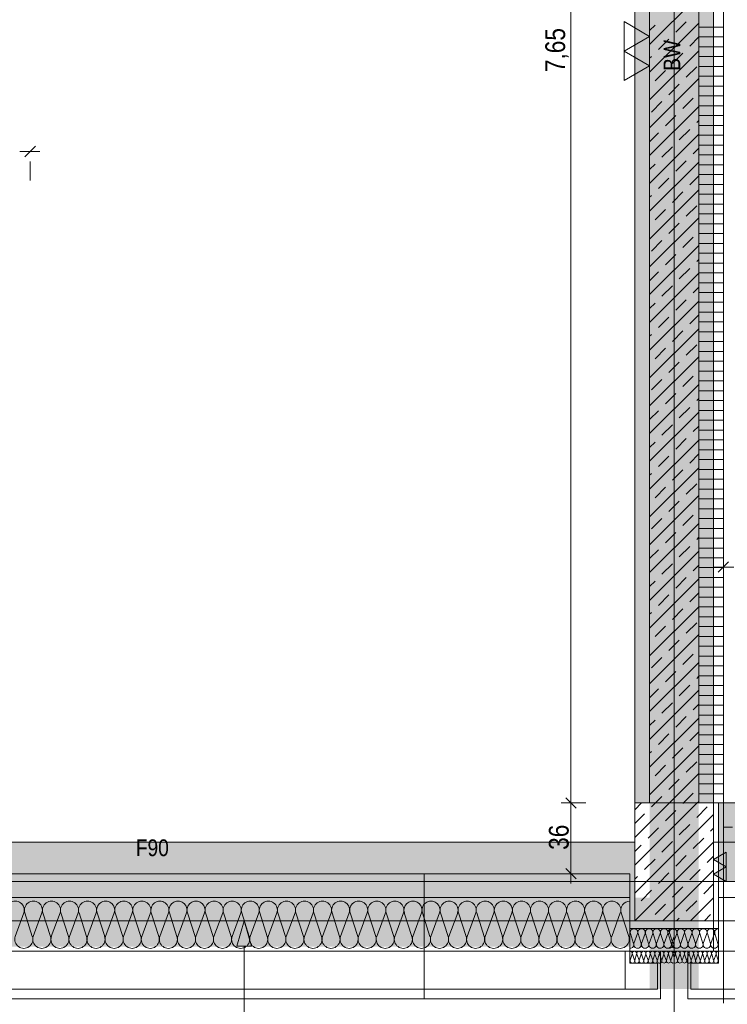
# Model space of a CAD drawing. Extents: x -500 to 300, y 62 to 1162.
# Tile 12 of 90: x -65 to 7, y 207 to 307. Entities that reach past the tile are written whole.
import ezdxf
from ezdxf.lldxf.tags import DXFTag

# ---------------------------------------------------------------- set-up
doc = ezdxf.new("R2010")
doc.units = 0
doc.layers.get('0').update_dxf_attribs({"lineweight": 13})
for name, color, linetype, lineweight, true_color in [('30 -33 Aussenwände- 3 Aussenstützen', 7, 'Continuous', 50, 0x0000dd), ('30 -33 Aussenwände- 7 Fassade_ Elemente', 7, 'Continuous', 9, 0x00aacc), ('30 -34 Innenwände- 1 tragend', 7, 'Continuous', 13, 0xdd0806), ('30 -34 Innenwände- 2 nichttragend', 7, 'Continuous', 18, 0xff7fe6), ('30 -35 Decken- 1 Konstruktion-Träger- Stahlbeton', 7, 'Continuous', 13, 0x33aa00), ('70 -72 Beschriftung- 2 Beschriftung Bauteile', 7, 'Continuous', 9, 0x9999ff), ('70 -76 Bemaßung- 2 Allgemein', 9, 'Continuous', 5, 0x808080), ('iwb_Schraffur_BW', 7, 'Continuous', 13, 0x7400e8), ('iwb_Schraffur_F90_feuerbestaendig', 1, 'Continuous', 13, 0xff0000), ('iwb_Schraffur_Unterzug', 7, 'Continuous', 5, 0xffffcc), ('iwb_Sichtbeton', 2, 'Continuous', 50, 0xffff00), ('iwb_Sichtbeton-Shading', 2, 'Continuous', 50, 0xffff00)]:
    doc.layers.add(name, color=color, linetype=linetype, lineweight=lineweight, true_color=true_color)
doc.layers.add('70 -71 Achsen- 1 Gebäudeachsen', color=7, linetype='STRICHPUNKT2-A06G93K98I', lineweight=18)
doc.layers.add('70 -75 Raumstempel- 3 Wandstempel', color=7, linetype='Continuous', lineweight=50)
doc.styles.get("Standard").update_dxf_attribs({"font": 'ARIALN.TTF'})
tags = doc.linetypes.add('fein_strichliert-A06G93KA8I', pattern=[4, 1, -2, 1]).pattern_tags.tags
tags[8:9] = [DXFTag(74, 4), DXFTag(75, 0), DXFTag(340, '0'), DXFTag(46, 0.0), DXFTag(50, 0.0), DXFTag(44, 0.0), DXFTag(45, 0.0)]
tags[6:7] = [DXFTag(74, 4), DXFTag(75, 0), DXFTag(340, '0'), DXFTag(46, 0.0), DXFTag(50, 0.0), DXFTag(44, 0.0), DXFTag(45, 0.0)]
tags[4:5] = [DXFTag(74, 4), DXFTag(75, 0), DXFTag(340, '0'), DXFTag(46, 0.0), DXFTag(50, 0.0), DXFTag(44, 0.0), DXFTag(45, 0.0)]
tags = doc.linetypes.add('STRICHPUNKT2-A06G93K98I', pattern=[12.7, 6.35, -3.175, 0, -3.175]).pattern_tags.tags
tags[10:11] = [DXFTag(74, 4), DXFTag(75, 0), DXFTag(340, '0'), DXFTag(46, 0.0), DXFTag(50, 0.0), DXFTag(44, 0.0), DXFTag(45, 0.0)]
tags[8:9] = [DXFTag(74, 4), DXFTag(75, 0), DXFTag(340, '0'), DXFTag(46, 0.0), DXFTag(50, 0.0), DXFTag(44, 0.0), DXFTag(45, 0.0)]
tags[6:7] = [DXFTag(74, 4), DXFTag(75, 0), DXFTag(340, '0'), DXFTag(46, 0.0), DXFTag(50, 0.0), DXFTag(44, 0.0), DXFTag(45, 0.0)]
tags[4:5] = [DXFTag(74, 4), DXFTag(75, 0), DXFTag(340, '0'), DXFTag(46, 0.0), DXFTag(50, 0.0), DXFTag(44, 0.0), DXFTag(45, 0.0)]

# ---------------------------------------------------------------- blocks, each defined once
blk = doc.blocks.new('Shading-A06G93H18I', base_point=(43.75, 776.65))
at = {"layer": 'iwb_Sichtbeton-Shading', "color": 51, "true_color": 0xffff7f}
blk.add_solid([(-0.5, 317.12), (-0.5, 227.45), (-1.1, 317.12), (-1.1, 227.45)], dxfattribs=at)
blk = doc.blocks.new('Referenz-A06G93KB8I')
at = {"layer": '30 -33 Aussenwände- 3 Aussenstützen', "color": 0, "lineweight": -2}
for p, q in [((-2.3, 226.76), (-1.61, 227.45)), ((-2.3, 223.94), (1.22, 227.45)), ((-2.3, 221.11), (4.05, 227.45)), ((-0.61, 227.04), (-0.2, 227.45)), ((2.57, 227.39), (2.63, 227.45)), ((0.81, 225.63), (1.87, 226.69)), ((3.99, 225.98), (5.05, 227.04)), ((-2.3, 225.35), (-1.32, 226.33)), ((-2.3, 218.28), (5.7, 226.28)), ((-0.96, 223.86), (0.1, 224.92)), ((2.22, 224.21), (3.28, 225.27)), ((5.4, 224.57), (5.7, 224.87)), ((-2.3, 215.45), (5.7, 223.45)), ((0.45, 222.45), (1.51, 223.51)), ((3.63, 222.8), (4.7, 223.86)), ((-2.3, 222.52), (-1.67, 223.15)), ((-1.32, 220.68), (-0.25, 221.74)), ((1.87, 221.03), (2.93, 222.09)), ((5.05, 221.38), (5.7, 222.04)), ((0.53, 215.45), (5.7, 220.62)), ((1.7, 218.45), (1.7, 220.45)), ((3.28, 219.62), (4.34, 220.68)), ((-2.3, 219.69), (-2.02, 219.97)), ((0.1, 219.26), (1.16, 220.32)), ((0.7, 219.45), (2.7, 219.45)), ((-1.67, 217.5), (-0.61, 218.56)), ((1.51, 217.85), (2.57, 218.91)), ((4.7, 218.2), (5.7, 219.21)), ((2.93, 216.43), (3.99, 217.5)), ((3.36, 215.45), (5.7, 217.79)), ((-0.25, 216.08), (0.81, 217.14)), ((1.95, 215.45), (2.22, 215.73)), ((4.77, 215.45), (5.4, 216.08))]:
    blk.add_line(p, q, dxfattribs=at)
at = {"layer": '30 -33 Aussenwände- 3 Aussenstützen', "color": 0, "linetype": 'Continuous', "lineweight": -2, "ltscale": 0.13}
for p, q in [((-2.3, 227.45), (-2.3, 215.45)), ((5.7, 227.45), (-2.3, 227.45)), ((5.7, 215.45), (5.7, 227.45)), ((-2.3, 215.45), (5.7, 215.45))]:
    blk.add_line(p, q, dxfattribs=at)
at = {"layer": '30 -33 Aussenwände- 7 Fassade_ Elemente', "color": 0, "linetype": 'Continuous', "lineweight": -2, "ltscale": 0.13}
for p, q in [((5.7, 227.45), (5.7, 212.35)), ((7.62, 227.45), (5.7, 227.45)), ((6.2, 227.45), (6.2, 212.35)), ((76.5, 227.45), (6.2, 227.45)), ((6.7, 207.08), (6.7, 227.45)), ((6.7, 224.99), (7.62, 224.99)), ((6.7, 212.35), (6.7, 224.99)), ((1.7, 218.45), (1.7, 220.45)), ((-2.8, 220.25), (-145.8, 220.25)), ((-2.8, 212.35), (-2.8, 220.25)), ((0.7, 219.45), (2.7, 219.45)), ((-145.8, 217.81), (-2.8, 217.81)), ((-2.8, 217.81), (-2.8, 214.66)), ((6.2, 217.81), (76.5, 217.81)), ((6.2, 214.66), (6.2, 217.81)), ((-65.33, 213.85), (-64.45, 216.25)), ((-64.36, 216.25), (-63.59, 213.85)), ((-63.5, 213.85), (-62.61, 216.25)), ((-62.52, 216.25), (-61.75, 213.85)), ((-61.66, 213.85), (-60.77, 216.25)), ((-60.68, 216.25), (-59.91, 213.85)), ((-59.82, 213.85), (-58.93, 216.25)), ((-58.84, 216.25), (-58.07, 213.85)), ((-57.98, 213.85), (-57.09, 216.25)), ((-57, 216.25), (-56.23, 213.85)), ((-56.14, 213.85), (-55.25, 216.25)), ((-55.16, 216.25), (-54.39, 213.85)), ((-54.3, 213.85), (-53.42, 216.25)), ((-53.33, 216.25), (-52.55, 213.85)), ((-52.46, 213.85), (-51.58, 216.25)), ((-51.49, 216.25), (-50.72, 213.85)), ((-50.63, 213.85), (-49.74, 216.25)), ((-49.65, 216.25), (-48.88, 213.85)), ((-48.79, 213.85), (-47.9, 216.25)), ((-47.81, 216.25), (-47.04, 213.85)), ((-46.95, 213.85), (-46.06, 216.25)), ((-45.97, 216.25), (-45.2, 213.85)), ((-45.11, 213.85), (-44.22, 216.25)), ((-44.13, 216.25), (-43.36, 213.85)), ((-43.27, 213.85), (-42.38, 216.25)), ((-42.29, 216.25), (-41.52, 213.85)), ((-41.43, 213.85), (-40.55, 216.25)), ((-40.46, 216.25), (-39.69, 213.85)), ((-39.6, 213.85), (-38.71, 216.25)), ((-38.62, 216.25), (-37.85, 213.85)), ((-37.76, 213.85), (-36.87, 216.25)), ((-36.78, 216.25), (-36.01, 213.85)), ((-35.92, 213.85), (-35.03, 216.25)), ((-34.94, 216.25), (-34.17, 213.85)), ((-34.08, 213.85), (-33.19, 216.25)), ((-33.1, 216.25), (-32.33, 213.85)), ((-32.24, 213.85), (-31.35, 216.25)), ((-31.26, 216.25), (-30.49, 213.85)), ((-30.4, 213.85), (-29.52, 216.25)), ((-29.43, 216.25), (-28.65, 213.85)), ((-28.56, 213.85), (-27.68, 216.25)), ((-27.59, 216.25), (-26.82, 213.85)), ((-26.73, 213.85), (-25.84, 216.25)), ((-25.75, 216.25), (-24.98, 213.85)), ((-24.89, 213.85), (-24, 216.25)), ((-23.91, 216.25), (-23.14, 213.85)), ((-23.05, 213.85), (-22.16, 216.25)), ((-22.07, 216.25), (-21.3, 213.85)), ((-21.21, 213.85), (-20.32, 216.25)), ((-20.23, 216.25), (-19.46, 213.85)), ((-19.37, 213.85), (-18.48, 216.25)), ((-18.39, 216.25), (-17.62, 213.85)), ((-17.53, 213.85), (-16.65, 216.25)), ((-16.56, 216.25), (-15.78, 213.85)), ((-15.69, 213.85), (-14.81, 216.25)), ((-14.72, 216.25), (-13.95, 213.85)), ((-13.86, 213.85), (-12.97, 216.25)), ((-12.88, 216.25), (-12.11, 213.85)), ((-12.02, 213.85), (-11.13, 216.25)), ((-11.04, 216.25), (-10.27, 213.85)), ((-10.18, 213.85), (-9.29, 216.25)), ((-9.2, 216.25), (-8.43, 213.85)), ((-8.34, 213.85), (-7.45, 216.25)), ((-7.36, 216.25), (-6.59, 213.85)), ((-6.5, 213.85), (-5.61, 216.25)), ((-5.52, 216.25), (-4.75, 213.85)), ((-4.66, 213.85), (-3.78, 216.25)), ((-3.69, 216.25), (-2.91, 213.85)), ((-2.8, 214.66), (1.7, 214.66)), ((1.2, 214.66), (6.2, 214.66)), ((-2.43, 213.15), (-2.75, 214.15)), ((-2.02, 214.15), (-2.39, 213.15)), ((-1.66, 213.15), (-1.98, 214.15)), ((-1.26, 214.15), (-1.63, 213.15)), ((-0.9, 213.15), (-1.22, 214.15)), ((-0.49, 214.15), (-0.86, 213.15)), ((-0.13, 213.15), (-0.45, 214.15)), ((0.28, 214.15), (-0.09, 213.15)), ((0.64, 213.15), (0.31, 214.15)), ((1.04, 214.15), (0.67, 213.15)), ((1.4, 213.15), (1.08, 214.15)), ((1.24, 214.15), (1.56, 213.15)), ((1.44, 213.15), (1.7, 213.86)), ((1.59, 213.15), (1.96, 214.15)), ((2, 214.15), (2.32, 213.15)), ((2.36, 213.15), (2.73, 214.15)), ((2.77, 214.15), (3.09, 213.15)), ((3.13, 213.15), (3.5, 214.15)), ((3.53, 214.15), (3.85, 213.15)), ((3.89, 213.15), (4.26, 214.15)), ((4.3, 214.15), (4.62, 213.15)), ((4.66, 213.15), (5.03, 214.15)), ((5.07, 214.15), (5.39, 213.15)), ((5.42, 213.15), (5.79, 214.15)), ((5.83, 214.15), (6.15, 213.15)), ((1.7, 212.35), (-150.3, 212.35)), ((-145.3, 212.35), (-3.3, 212.35)), ((-3.3, 212.35), (-3.3, 208.51)), ((-3.3, 208.51), (-3.3, 212.35)), ((-3.3, 212.35), (-2.8, 212.35)), ((0.3, 212.35), (-2.8, 212.35)), ((-2.8, 212.35), (-2.8, 211.15)), ((-2.58, 212.05), (-2.77, 211.45)), ((-2.33, 211.45), (-2.55, 212.05)), ((-2.12, 212.05), (-2.31, 211.45)), ((-1.87, 211.45), (-2.09, 212.05)), ((-1.66, 212.05), (-1.85, 211.45)), ((-1.41, 211.45), (-1.64, 212.05)), ((-1.2, 212.05), (-1.39, 211.45)), ((-0.95, 211.45), (-1.18, 212.05)), ((-0.74, 212.05), (-0.93, 211.45)), ((-0.49, 211.45), (-0.72, 212.05)), ((-0.28, 212.06), (-0.47, 211.45)), ((-0.03, 211.46), (-0.26, 212.06)), ((0.18, 212.06), (-0.01, 211.46)), ((0.43, 211.46), (0.2, 212.06)), ((0.3, 207.51), (0.3, 212.35)), ((0.64, 212.06), (0.45, 211.46)), ((0.89, 211.46), (0.66, 212.06)), ((1.1, 212.06), (0.91, 211.46)), ((1.34, 211.46), (1.12, 212.06)), ((76.5, 212.35), (1.2, 212.35)), ((1.56, 212.06), (1.37, 211.46)), ((1.58, 212.06), (1.7, 211.73)), ((1.82, 212.06), (1.7, 211.73)), ((1.84, 212.06), (2.04, 211.46)), ((2.06, 211.46), (2.28, 212.06)), ((2.3, 212.06), (2.49, 211.46)), ((2.52, 211.46), (2.74, 212.06)), ((2.76, 212.06), (2.95, 211.46)), ((2.98, 211.46), (3.2, 212.06)), ((6.2, 212.35), (3.1, 212.35)), ((3.1, 212.35), (3.1, 207.51)), ((3.22, 212.06), (3.41, 211.46)), ((3.44, 211.46), (3.66, 212.06)), ((3.68, 212.06), (3.87, 211.45)), ((3.9, 211.45), (4.12, 212.05)), ((4.14, 212.05), (4.33, 211.45)), ((4.36, 211.45), (4.58, 212.05)), ((4.6, 212.05), (4.79, 211.45)), ((4.82, 211.45), (5.04, 212.05)), ((5.06, 212.05), (5.25, 211.45)), ((5.27, 211.45), (5.5, 212.05)), ((5.52, 212.05), (5.71, 211.45)), ((5.7, 212.35), (6.7, 212.35)), ((5.73, 211.45), (5.96, 212.05)), ((5.98, 212.05), (6.17, 211.45)), ((6.2, 212.35), (6.2, 211.15)), ((6.7, 212.35), (6.2, 212.35)), ((6.7, 212.35), (76.5, 212.35)), ((6.7, 208.51), (6.7, 212.35)), ((6.7, 208.51), (6.7, 212.35)), ((-2.8, 211.15), (0, 211.15)), ((0, 211.15), (0, 208.51)), ((6.2, 211.15), (3.4, 211.15)), ((3.4, 211.15), (3.4, 208.51)), ((-3.3, 208.51), (-145.3, 208.51)), ((0, 208.51), (-3.3, 208.51)), ((3.4, 208.51), (6.7, 208.51)), ((76.5, 208.51), (6.7, 208.51)), ((-148.9, 207.51), (0.3, 207.51)), ((3.1, 207.51), (76.5, 207.51))]:
    blk.add_line(p, q, dxfattribs=at)
for centre, major_axis, end_param in [((-65.32, 216.53), (0.874, -0.282), 3.764652), ((-63.48, 216.53), (0.874, -0.282), 3.764652), ((-61.64, 216.53), (0.874, -0.282), 3.764652), ((-59.81, 216.53), (0.874, -0.282), 3.764652), ((-57.97, 216.53), (0.874, -0.282), 3.764652), ((-56.13, 216.53), (0.874, -0.282), 3.764652), ((-54.29, 216.53), (0.874, -0.282), 3.764652), ((-52.45, 216.53), (0.874, -0.282), 3.764652), ((-50.61, 216.53), (0.874, -0.282), 3.764652), ((-48.77, 216.53), (0.874, -0.282), 3.764652), ((-46.94, 216.53), (0.874, -0.282), 3.764652), ((-45.1, 216.53), (0.874, -0.282), 3.764652), ((-43.26, 216.53), (0.874, -0.282), 3.764652), ((-41.42, 216.53), (0.874, -0.282), 3.764652), ((-39.58, 216.53), (0.874, -0.282), 3.764652), ((-37.74, 216.53), (0.874, -0.282), 3.764652), ((-35.91, 216.53), (0.874, -0.282), 3.764652), ((-34.07, 216.53), (0.874, -0.282), 3.764652), ((-32.23, 216.53), (0.874, -0.282), 3.764652), ((-30.39, 216.53), (0.874, -0.282), 3.764652), ((-28.55, 216.53), (0.874, -0.282), 3.764652), ((-26.71, 216.53), (0.874, -0.282), 3.764652), ((-24.87, 216.53), (0.874, -0.282), 3.764652), ((-23.04, 216.53), (0.874, -0.282), 3.764652), ((-21.2, 216.53), (0.874, -0.282), 3.764652), ((-19.36, 216.53), (0.874, -0.282), 3.764652), ((-17.52, 216.53), (0.874, -0.282), 3.764652), ((-15.68, 216.53), (0.874, -0.282), 3.764652), ((-13.84, 216.53), (0.874, -0.282), 3.764652), ((-12, 216.53), (0.874, -0.282), 3.764652), ((-10.17, 216.53), (0.874, -0.282), 3.764652), ((-8.33, 216.53), (0.874, -0.282), 3.764652), ((-6.49, 216.53), (0.874, -0.282), 3.764652), ((-4.65, 216.53), (0.874, -0.282), 3.764652), ((-2.81, 216.53), (0.013, 0.918), 1.896254), ((-2.39, 214.27), (0.364, -0.117), 3.765224), ((-1.62, 214.27), (0.364, -0.117), 3.765224), ((-0.85, 214.27), (0.364, -0.117), 3.765224), ((-0.09, 214.27), (0.364, -0.117), 3.765224), ((-0.09, 214.27), (-0.225, 0.31), 1.255075), ((-0.09, 214.27), (0.225, 0.31), 1.255075), ((-0.09, 214.27), (0.364, -0.117), 1.255075), ((0.68, 214.27), (0.364, -0.117), 3.765224), ((0.68, 214.27), (-0.225, 0.31), 1.255075), ((0.68, 214.27), (0.225, 0.31), 1.255075), ((0.68, 214.27), (0.364, -0.117), 1.255075), ((1.44, 214.27), (0.257, 0.283), 2.619647), ((1.6, 214.27), (-0.225, 0.31), 1.254884), ((1.6, 214.27), (0.225, 0.31), 1.254884), ((1.6, 214.27), (0.364, -0.117), 1.254884), ((2.37, 214.27), (0.364, -0.117), 3.764652), ((2.37, 214.27), (-0.225, 0.31), 1.254884), ((2.37, 214.27), (0.225, 0.31), 1.254884), ((2.37, 214.27), (0.364, -0.117), 1.254884), ((3.13, 214.27), (0.364, -0.117), 3.764652), ((3.13, 214.27), (-0.225, 0.31), 1.254884), ((3.13, 214.27), (0.225, 0.31), 1.254884), ((3.13, 214.27), (0.364, -0.117), 1.254884), ((3.9, 214.27), (0.364, -0.117), 3.764652), ((4.66, 214.27), (0.364, -0.117), 3.764652), ((5.43, 214.27), (0.364, -0.117), 3.764652), ((6.2, 214.27), (0.005, 0.383), 1.896254), ((-64.46, 213.57), (-0.874, 0.282), 3.765224), ((-62.62, 213.57), (-0.874, 0.282), 3.765224), ((-60.78, 213.57), (-0.874, 0.282), 3.765224), ((-58.94, 213.57), (-0.874, 0.282), 3.765224), ((-57.11, 213.57), (-0.874, 0.282), 3.765224), ((-55.27, 213.57), (-0.874, 0.282), 3.765224), ((-53.43, 213.57), (-0.874, 0.282), 3.765224), ((-51.59, 213.57), (-0.874, 0.282), 3.765224), ((-49.75, 213.57), (-0.874, 0.282), 3.765224), ((-47.91, 213.57), (-0.874, 0.282), 3.765224), ((-46.07, 213.57), (-0.874, 0.282), 3.765224), ((-44.24, 213.57), (-0.874, 0.282), 3.765224), ((-42.4, 213.57), (-0.874, 0.282), 3.765224), ((-40.56, 213.57), (-0.874, 0.282), 3.765224), ((-38.72, 213.57), (-0.874, 0.282), 3.765224), ((-36.88, 213.57), (-0.874, 0.282), 3.765224), ((-35.04, 213.57), (-0.874, 0.282), 3.765224), ((-33.21, 213.57), (-0.874, 0.282), 3.765224), ((-31.37, 213.57), (-0.874, 0.282), 3.765224), ((-29.53, 213.57), (-0.874, 0.282), 3.765224), ((-27.69, 213.57), (-0.874, 0.282), 3.765224), ((-25.85, 213.57), (-0.874, 0.282), 3.765224), ((-24.01, 213.57), (-0.874, 0.282), 3.765224), ((-22.17, 213.57), (-0.874, 0.282), 3.765224), ((-20.34, 213.57), (-0.874, 0.282), 3.765224), ((-18.5, 213.57), (-0.874, 0.282), 3.765224), ((-16.66, 213.57), (-0.874, 0.282), 3.765224), ((-14.82, 213.57), (-0.874, 0.282), 3.765224), ((-12.98, 213.57), (-0.874, 0.282), 3.765224), ((-11.14, 213.57), (-0.874, 0.282), 3.765224), ((-9.3, 213.57), (-0.874, 0.282), 3.765224), ((-7.47, 213.57), (-0.874, 0.282), 3.765224), ((-5.63, 213.57), (-0.874, 0.282), 3.765224), ((-3.79, 213.57), (-0.874, 0.282), 3.765224), ((0.83, 214.27), (0.368, -0.106), 0.561694), ((-2.79, 213.04), (-0.005, -0.383), 1.896254), ((-2.03, 213.04), (-0.364, 0.117), 3.764652), ((-1.26, 213.04), (-0.364, 0.117), 3.764652), ((-0.5, 213.04), (-0.364, 0.117), 1.254884), ((-0.5, 213.04), (-0.364, 0.117), 3.764652), ((-0.5, 213.04), (-0.225, -0.31), 1.254884), ((-0.5, 213.04), (0.225, -0.31), 1.254884), ((0.27, 213.04), (-0.364, 0.117), 3.764652), ((0.27, 213.04), (-0.364, 0.117), 1.254884), ((0.27, 213.04), (-0.225, -0.31), 1.254884), ((0.27, 213.04), (0.225, -0.31), 1.254884), ((1.04, 213.04), (-0.364, 0.117), 1.254884), ((1.04, 213.04), (-0.225, -0.31), 1.254884), ((1.19, 213.04), (0.009, -0.383), 1.859564), ((1.04, 213.04), (0.225, -0.31), 1.254884), ((1.8, 213.04), (-0.364, 0.117), 1.613483), ((1.96, 213.04), (-0.364, 0.117), 3.765224), ((1.96, 213.04), (-0.364, 0.117), 1.255075), ((1.96, 213.04), (-0.225, -0.31), 1.255075), ((1.96, 213.04), (0.225, -0.31), 1.255075), ((2.72, 213.04), (-0.364, 0.117), 1.255075), ((2.72, 213.04), (-0.364, 0.117), 3.765224), ((2.72, 213.04), (-0.225, -0.31), 1.255075), ((2.72, 213.04), (0.225, -0.31), 1.255075), ((3.49, 213.04), (-0.364, 0.117), 3.765224), ((4.26, 213.04), (-0.364, 0.117), 3.765224), ((5.02, 213.04), (-0.364, 0.117), 3.765224), ((5.79, 213.04), (-0.364, 0.117), 3.765224), ((-2.8, 212.12), (0.219, -0.07), 1.896254), ((-2.55, 211.38), (-0.219, 0.07), 3.765224), ((-2.34, 212.12), (0.219, -0.07), 3.764652), ((-2.09, 211.38), (-0.219, 0.07), 3.765224), ((-1.88, 212.12), (0.219, -0.07), 3.764652), ((-1.63, 211.38), (-0.219, 0.07), 3.765224), ((-1.42, 212.12), (0.219, -0.07), 3.764652), ((-1.17, 211.38), (-0.219, 0.07), 3.765224), ((-0.96, 212.12), (0.219, -0.07), 3.764652), ((-0.71, 211.38), (-0.219, 0.07), 3.765224), ((-0.5, 212.13), (0.219, -0.07), 3.764652), ((-0.25, 211.38), (-0.219, 0.07), 3.765224), ((-0.04, 212.13), (0.219, -0.07), 3.764652), ((0.21, 211.38), (-0.219, 0.07), 3.765224), ((0.42, 212.13), (0.219, -0.07), 3.764652), ((0.42, 212.13), (-0.135, 0.186), 1.254884), ((0.42, 212.13), (0.135, 0.186), 1.254884), ((0.67, 211.39), (-0.219, 0.07), 3.765224), ((0.67, 211.39), (-0.219, 0.07), 1.255075), ((0.42, 212.13), (0.219, -0.07), 1.254884), ((0.88, 212.13), (0.219, -0.07), 3.764652), ((0.88, 212.13), (-0.135, 0.186), 1.254884), ((0.88, 212.13), (0.135, 0.186), 1.254884), ((0.67, 211.39), (0.135, -0.186), 1.255075), ((1.13, 211.39), (-0.219, 0.07), 3.765224), ((1.13, 211.39), (-0.219, 0.07), 1.255075), ((0.88, 212.13), (0.219, -0.07), 1.254884), ((1.34, 212.13), (-0.135, 0.186), 1.254884), ((1.34, 212.13), (0.135, 0.186), 1.254884), ((1.13, 211.39), (0.135, -0.186), 1.255075), ((1.59, 211.39), (-0.219, 0.07), 2.411197), ((1.34, 212.13), (0.219, -0.07), 1.254884), ((1.8, 212.13), (-0.1, 0.207), 1.434048), ((1.6, 212.13), (0.219, -0.071), 1.434048), ((1.82, 211.39), (-0.116, -0.198), 2.411197), ((2.06, 212.13), (-0.135, 0.186), 1.254884), ((2.06, 212.13), (0.135, 0.186), 1.254884), ((2.28, 211.39), (-0.219, 0.071), 1.255075), ((2.28, 211.39), (-0.219, 0.071), 3.765224), ((2.06, 212.13), (0.219, -0.071), 1.254884), ((2.52, 212.13), (0.219, -0.071), 3.764652), ((2.52, 212.13), (-0.135, 0.186), 1.254884), ((2.52, 212.13), (0.135, 0.186), 1.254884), ((2.28, 211.39), (0.135, -0.186), 1.255075), ((2.74, 211.39), (-0.219, 0.071), 1.255075), ((2.74, 211.39), (-0.219, 0.071), 3.765224), ((2.52, 212.13), (0.219, -0.071), 1.254884), ((2.98, 212.13), (0.219, -0.071), 3.764652), ((2.98, 212.13), (-0.135, 0.186), 1.254884), ((2.98, 212.13), (0.135, 0.186), 1.254884), ((2.74, 211.39), (0.135, -0.186), 1.255075), ((3.2, 211.38), (-0.219, 0.071), 3.765224), ((2.98, 212.13), (0.219, -0.071), 1.254884), ((3.44, 212.13), (0.219, -0.071), 3.764652), ((3.65, 211.38), (-0.219, 0.071), 3.765224), ((3.9, 212.13), (0.219, -0.071), 3.764652), ((4.11, 211.38), (-0.219, 0.071), 3.765224), ((4.36, 212.12), (0.219, -0.071), 3.764652), ((4.57, 211.38), (-0.219, 0.071), 3.765224), ((4.82, 212.12), (0.219, -0.071), 3.764652), ((5.03, 211.38), (-0.219, 0.071), 3.765224), ((5.28, 212.12), (0.219, -0.071), 3.764652), ((5.49, 211.38), (-0.219, 0.071), 3.765224), ((5.74, 212.12), (0.219, -0.071), 3.764652), ((5.95, 211.38), (-0.219, 0.071), 3.765224), ((6.2, 212.12), (0.003, 0.23), 1.896254), ((0.67, 211.39), (-0.135, -0.186), 1.255075), ((1.13, 211.39), (-0.135, -0.186), 1.255075), ((2.28, 211.39), (-0.135, -0.186), 1.255075), ((2.74, 211.39), (-0.135, -0.186), 1.255075)]:
    blk.add_ellipse(centre, major_axis=major_axis, ratio=1, start_param=0, end_param=end_param, dxfattribs=at)
at = {"layer": '30 -34 Innenwände- 1 tragend', "color": 0, "linetype": 'Continuous', "lineweight": -2, "ltscale": 0.13}
for p, q in [((-0.8, 227.45), (-0.8, 380.45)), ((6.7, 227.45), (6.7, 380.45))]:
    blk.add_line(p, q, dxfattribs=at)
at = {"layer": '30 -34 Innenwände- 1 tragend', "color": 0, "lineweight": -2}
for p, q in [((-0.8, 227.45), (-0.8, 380.45)), ((4.2, 227.45), (4.2, 380.45)), ((-0.8, 304.63), (4.2, 309.63)), ((-0.8, 301.8), (4.2, 306.8)), ((-0.8, 306.05), (-0.25, 306.59)), ((1.87, 305.88), (2.93, 306.94)), ((0.1, 304.12), (1.16, 305.18)), ((3.28, 304.47), (4.2, 305.39)), ((-0.8, 298.98), (4.2, 303.98)), ((1.51, 302.7), (2.57, 303.76)), ((-0.8, 303.22), (-0.61, 303.41)), ((-0.25, 300.93), (0.81, 301.99)), ((2.93, 301.29), (3.99, 302.35)), ((-0.8, 296.15), (4.2, 301.15)), ((1.16, 299.52), (2.22, 300.58)), ((-0.61, 297.75), (0.45, 298.81)), ((2.57, 298.11), (3.63, 299.17)), ((-0.8, 293.32), (4.2, 298.32)), ((0.81, 296.34), (1.87, 297.4)), ((3.99, 296.69), (4.2, 296.9)), ((-0.8, 294.73), (0.1, 295.63)), ((2.22, 294.92), (3.28, 295.98)), ((-0.8, 290.49), (4.2, 295.49)), ((0.45, 293.16), (1.51, 294.22)), ((3.63, 293.51), (4.2, 294.08)), ((-0.8, 287.66), (4.2, 292.66)), ((1.87, 291.74), (2.93, 292.8)), ((-0.8, 291.9), (-0.25, 292.45)), ((0.1, 289.97), (1.16, 291.03)), ((3.28, 290.33), (4.2, 291.25)), ((-0.8, 284.83), (4.2, 289.83)), ((1.51, 288.56), (2.57, 289.62)), ((-0.8, 289.08), (-0.61, 289.27)), ((-0.25, 286.79), (0.81, 287.85)), ((2.93, 287.15), (3.99, 288.21)), ((-0.8, 282), (4.2, 287)), ((1.16, 285.38), (2.22, 286.44)), ((-0.61, 283.61), (0.45, 284.67)), ((2.57, 283.96), (3.63, 285.02)), ((-0.8, 279.18), (4.2, 284.18)), ((0.81, 282.2), (1.87, 283.26)), ((3.99, 282.55), (4.2, 282.76)), ((2.22, 280.78), (3.28, 281.84)), ((-0.8, 280.59), (0.1, 281.49)), ((-0.8, 276.35), (4.2, 281.35)), ((0.45, 279.01), (1.51, 280.07)), ((3.63, 279.37), (4.2, 279.93)), ((1.87, 277.6), (2.93, 278.66)), ((-0.8, 273.52), (4.2, 278.52)), ((-0.8, 277.76), (-0.25, 278.31)), ((0.1, 275.83), (1.16, 276.89)), ((3.28, 276.19), (4.2, 277.11)), ((-0.8, 270.69), (4.2, 275.69)), ((-0.8, 274.93), (-0.61, 275.12)), ((1.51, 274.42), (2.57, 275.48)), ((-0.25, 272.65), (0.81, 273.71)), ((2.93, 273), (3.99, 274.06)), ((-0.8, 267.86), (4.2, 272.86)), ((1.16, 271.24), (2.22, 272.3)), ((-0.61, 269.47), (0.45, 270.53)), ((2.57, 269.82), (3.63, 270.88)), ((-0.8, 265.03), (4.2, 270.03)), ((0.81, 268.05), (1.87, 269.11)), ((3.99, 268.41), (4.2, 268.62)), ((2.22, 266.64), (3.28, 267.7)), ((-0.8, 266.45), (0.1, 267.35)), ((-0.8, 262.21), (4.2, 267.21)), ((0.45, 264.87), (1.51, 265.93)), ((3.63, 265.23), (4.2, 265.79)), ((1.87, 263.46), (2.93, 264.52)), ((-0.8, 259.38), (4.2, 264.38)), ((-0.8, 263.62), (-0.25, 264.16)), ((0.1, 261.69), (1.16, 262.75)), ((3.28, 262.04), (4.2, 262.96)), ((-0.8, 256.55), (4.2, 261.55)), ((-0.8, 260.79), (-0.61, 260.98)), ((1.51, 260.28), (2.57, 261.34)), ((-0.25, 258.51), (0.81, 259.57)), ((2.93, 258.86), (3.99, 259.92)), ((-0.8, 253.72), (4.2, 258.72)), ((1.16, 257.09), (2.22, 258.15)), ((2.57, 255.68), (3.63, 256.74)), ((-0.8, 250.89), (4.2, 255.89)), ((-0.61, 255.33), (0.45, 256.39)), ((0.81, 253.91), (1.87, 254.97)), ((2.22, 252.5), (3.28, 253.56)), ((3.99, 254.26), (4.2, 254.48)), ((-0.8, 252.31), (0.1, 253.2)), ((-0.8, 248.06), (4.2, 253.06)), ((0.45, 250.73), (1.51, 251.79)), ((3.63, 251.08), (4.2, 251.65)), ((-0.8, 245.24), (4.2, 250.24)), ((-0.8, 249.48), (-0.25, 250.02)), ((1.87, 249.32), (2.93, 250.38)), ((0.1, 247.55), (1.16, 248.61)), ((3.28, 247.9), (4.2, 248.82)), ((-0.8, 242.41), (4.2, 247.41)), ((-0.8, 246.65), (-0.61, 246.84)), ((1.51, 246.13), (2.57, 247.19)), ((2.93, 244.72), (3.99, 245.78)), ((-0.8, 239.58), (4.2, 244.58)), ((-0.25, 244.37), (0.81, 245.43)), ((1.16, 242.95), (2.22, 244.01)), ((2.57, 241.54), (3.63, 242.6)), ((-0.8, 236.75), (4.2, 241.75)), ((-0.61, 241.18), (0.45, 242.24)), ((0.81, 239.77), (1.87, 240.83)), ((3.99, 240.12), (4.2, 240.34)), ((-0.8, 238.16), (0.1, 239.06)), ((-0.8, 233.92), (4.2, 238.92)), ((2.22, 238.35), (3.28, 239.42)), ((0.45, 236.59), (1.51, 237.65)), ((3.63, 236.94), (4.2, 237.51)), ((-0.8, 231.09), (4.2, 236.09)), ((-0.8, 235.34), (-0.25, 235.88)), ((1.87, 235.17), (2.93, 236.23)), ((0.1, 233.41), (1.16, 234.47)), ((3.28, 233.76), (4.2, 234.68)), ((-0.8, 228.26), (4.2, 233.26)), ((-0.8, 232.51), (-0.61, 232.7)), ((1.51, 231.99), (2.57, 233.05)), ((2.93, 230.58), (3.99, 231.64)), ((-0.25, 230.22), (0.81, 231.28)), ((1.16, 228.81), (2.22, 229.87)), ((1.22, 227.45), (4.2, 230.44)), ((2.63, 227.45), (3.63, 228.46)), ((4.2, 227.45), (-0.8, 227.45)), ((-0.2, 227.45), (0.45, 228.1)), ((4.05, 227.45), (4.2, 227.61))]:
    blk.add_line(p, q, dxfattribs=at)
at = {"layer": '30 -34 Innenwände- 2 nichttragend', "color": 0, "lineweight": -2}
for p, q in [((4.2, 227.45), (4.2, 380.45)), ((6.7, 227.45), (6.7, 380.45)), ((6.7, 306.39), (4.2, 306.39)), ((6.7, 305.39), (4.2, 305.39)), ((6.7, 304.39), (4.2, 304.39)), ((6.7, 303.39), (4.2, 303.39)), ((6.7, 302.39), (4.2, 302.39)), ((6.7, 301.39), (4.2, 301.39)), ((6.7, 300.39), (4.2, 300.39)), ((6.7, 299.39), (4.2, 299.39)), ((6.7, 298.39), (4.2, 298.39)), ((6.7, 297.39), (4.2, 297.39)), ((6.7, 296.39), (4.2, 296.39)), ((6.7, 295.39), (4.2, 295.39)), ((6.7, 294.39), (4.2, 294.39)), ((6.7, 293.39), (4.2, 293.39)), ((6.7, 292.39), (4.2, 292.39)), ((6.7, 291.39), (4.2, 291.39)), ((6.7, 290.39), (4.2, 290.39)), ((6.7, 289.39), (4.2, 289.39)), ((6.7, 288.39), (4.2, 288.39)), ((6.7, 287.39), (4.2, 287.39)), ((6.7, 286.39), (4.2, 286.39)), ((6.7, 285.39), (4.2, 285.39)), ((6.7, 284.39), (4.2, 284.39)), ((6.7, 283.39), (4.2, 283.39)), ((6.7, 282.39), (4.2, 282.39)), ((6.7, 281.39), (4.2, 281.39)), ((6.7, 280.39), (4.2, 280.39)), ((6.7, 279.39), (4.2, 279.39)), ((6.7, 278.39), (4.2, 278.39)), ((6.7, 277.39), (4.2, 277.39)), ((6.7, 276.39), (4.2, 276.39)), ((6.7, 275.39), (4.2, 275.39)), ((6.7, 274.39), (4.2, 274.39)), ((6.7, 273.39), (4.2, 273.39)), ((6.7, 272.39), (4.2, 272.39)), ((6.7, 271.39), (4.2, 271.39)), ((6.7, 270.39), (4.2, 270.39)), ((6.7, 269.39), (4.2, 269.39)), ((6.7, 268.39), (4.2, 268.39)), ((6.7, 267.39), (4.2, 267.39)), ((6.7, 266.39), (4.2, 266.39)), ((6.7, 265.39), (4.2, 265.39)), ((6.7, 264.39), (4.2, 264.39)), ((6.7, 263.39), (4.2, 263.39)), ((6.7, 262.39), (4.2, 262.39)), ((6.7, 261.39), (4.2, 261.39)), ((6.7, 260.39), (4.2, 260.39)), ((6.7, 259.39), (4.2, 259.39)), ((6.7, 258.39), (4.2, 258.39)), ((6.7, 257.39), (4.2, 257.39)), ((6.7, 256.39), (4.2, 256.39)), ((6.7, 255.39), (4.2, 255.39)), ((6.7, 254.39), (4.2, 254.39)), ((6.7, 253.39), (4.2, 253.39)), ((6.7, 252.39), (4.2, 252.39)), ((6.7, 251.39), (4.2, 251.39)), ((6.7, 250.39), (4.2, 250.39)), ((6.7, 249.39), (4.2, 249.39)), ((6.7, 248.39), (4.2, 248.39)), ((6.7, 247.39), (4.2, 247.39)), ((6.7, 246.39), (4.2, 246.39)), ((6.7, 245.39), (4.2, 245.39)), ((6.7, 244.39), (4.2, 244.39)), ((6.7, 243.39), (4.2, 243.39)), ((6.7, 242.39), (4.2, 242.39)), ((6.7, 241.39), (4.2, 241.39)), ((6.7, 240.39), (4.2, 240.39)), ((6.7, 239.39), (4.2, 239.39)), ((6.7, 238.39), (4.2, 238.39)), ((6.7, 237.39), (4.2, 237.39)), ((6.7, 236.39), (4.2, 236.39)), ((6.7, 235.39), (4.2, 235.39)), ((6.7, 234.39), (4.2, 234.39)), ((6.7, 233.39), (4.2, 233.39)), ((6.7, 232.39), (4.2, 232.39)), ((6.7, 231.39), (4.2, 231.39)), ((6.7, 230.39), (4.2, 230.39)), ((6.7, 229.39), (4.2, 229.39)), ((6.7, 228.39), (4.2, 228.39)), ((6.7, 227.45), (4.2, 227.45))]:
    blk.add_line(p, q, dxfattribs=at)
at = {"layer": '30 -35 Decken- 1 Konstruktion-Träger- Stahlbeton', "color": 0, "linetype": 'fein_strichliert-A06G93KA8I', "lineweight": -2, "ltscale": 0.13}
for p, q in [((-2.3, 227.45), (-2.3, 770.45)), ((5.7, 227.45), (5.7, 770.45)), ((-298.3, 223.45), (-2.3, 223.45)), ((76.5, 223.45), (5.7, 223.45)), ((-298.3, 215.45), (-2.3, 215.45)), ((76.5, 215.45), (5.7, 215.45))]:
    blk.add_line(p, q, dxfattribs=at)
at = {"layer": '30 -35 Decken- 1 Konstruktion-Träger- Stahlbeton', "color": 0, "lineweight": -2}
for p, q in [((-2.3, 227.45), (5.7, 227.45)), ((-2.3, 223.45), (-2.3, 215.45)), ((5.7, 215.45), (5.7, 223.45))]:
    blk.add_line(p, q, dxfattribs=at)
at = {"layer": '70 -71 Achsen- 1 Gebäudeachsen', "color": 0, "linetype": 'STRICHPUNKT2-A06G93K98I', "lineweight": -2, "ltscale": 0.13}
for p, q in [((1.7, 1084.39), (1.7, 84.95)), ((-387.24, 219.45), (76.5, 219.45))]:
    blk.add_line(p, q, dxfattribs=at)
at = {"layer": '70 -72 Beschriftung- 2 Beschriftung Bauteile', "color": 0, "lineweight": -2}
for p, q in [((-0.8, 305.45), (-3.4, 306.95)), ((-3.4, 306.95), (-3.4, 303.95)), ((-3.4, 303.95), (-0.8, 305.45)), ((-0.8, 302.45), (-3.4, 303.95)), ((-3.4, 303.95), (-3.4, 300.95)), ((-3.4, 300.95), (-0.8, 302.45)), ((5.7, 221.7), (7, 222.45)), ((7, 222.45), (7, 220.95)), ((7, 220.95), (5.7, 221.7)), ((5.7, 220.2), (7, 220.95)), ((7, 220.95), (7, 219.45)), ((7, 219.45), (5.7, 220.2)), ((-42.79, 212.86), (-42.04, 215.45)), ((-42.04, 215.45), (-41.29, 212.86)), ((-41.29, 212.86), (-42.79, 212.86))]:
    blk.add_line(p, q, dxfattribs=at)
at = {"layer": '70 -72 Beschriftung- 2 Beschriftung Bauteile', "color": 0, "linetype": 'Continuous', "lineweight": -2, "ltscale": 0.13}
blk.add_line((-42.04, 212.86), (-42.04, 205.57), dxfattribs=at)
at = {"layer": '70 -72 Beschriftung- 2 Beschriftung Bauteile', "color": 0, "lineweight": -2}
for points in [[(7, 220.95), (5.7, 221.7), (7, 222.45)], [(7, 219.45), (5.7, 220.2), (7, 220.95)]]:
    blk.add_solid(points, dxfattribs=at)
at = {"layer": '70 -75 Raumstempel- 3 Wandstempel', "color": 0, "linetype": 'Continuous', "lineweight": -2, "ltscale": 0.13}
blk.add_line((-23.73, 207.51), (-23.73, 220.25), dxfattribs=at)
at = {"layer": '70 -76 Bemaßung- 2 Allgemein', "color": 0, "linetype": 'Continuous', "lineweight": -2, "ltscale": 0.13}
for p, q in [((-8.8, 228.51), (-8.8, 379.39)), ((-62.81, 293.73), (-64.87, 293.73)), ((-63.28, 294.27), (-64.34, 293.2)), ((-63.81, 290.77), (-63.81, 292.73)), ((6.17, 250.92), (7.23, 251.98)), ((6.7, 248.95), (6.7, 252.45)), ((5.7, 251.45), (7.76, 251.45)), ((-8.8, 226.45), (-8.8, 228.51)), ((-8.8, 228.45), (-8.8, 226.39)), ((-7.3, 227.45), (-9.8, 227.45)), ((-7.3, 227.45), (-9.8, 227.45)), ((-9.33, 227.98), (-8.27, 226.92)), ((-8.27, 226.92), (-9.33, 227.98)), ((-8.8, 221.31), (-8.8, 226.39)), ((-8.27, 219.72), (-9.33, 220.78)), ((-8.8, 219.25), (-8.8, 221.31)), ((-7.69, 220.25), (-9.8, 220.25))]:
    blk.add_line(p, q, dxfattribs=at)
at = {"layer": '70 -75 Raumstempel- 3 Wandstempel', "color": 0, "linetype": 'Continuous', "lineweight": -2, "ltscale": 0.13, "insert": (0.62, 301.95), "char_height": 1.7, "attachment_point": 1, "rotation": 90}
blk.add_mtext('{\\fArial Narrow;BW}', dxfattribs=at)
at = {"layer": '70 -75 Raumstempel- 3 Wandstempel', "color": 0, "linetype": 'Continuous', "lineweight": -2, "ltscale": 0.13, "insert": (-53.06, 223.74), "char_height": 1.7, "attachment_point": 1}
blk.add_mtext('{\\fArial Narrow;F90}', dxfattribs=at)
at = {"layer": '70 -76 Bemaßung- 2 Allgemein', "color": 0, "linetype": 'Continuous', "lineweight": -2, "ltscale": 0.13, "char_height": 2.0138, "attachment_point": 1, "rotation": 90}
for s, insert in [('{\\fArial Narrow;7,65}', (-11.41, 301.81)), ('{\\fArial Narrow;36}', (-11.05, 222.67))]:
    blk.add_mtext(s, dxfattribs=dict(at, insert=insert))
blk = doc.blocks.new('Referenz-A06G93KD8I')
at = {"layer": 'iwb_Schraffur_Unterzug', "linetype": 'Continuous', "ltscale": 0.13}
blk.add_hatch(color=256, dxfattribs=at).paths.add_polyline_path([(-298.3, 219.45), (-298.3, 223.45), (-2.3, 223.45), (-2.3, 215.45), (-298.3, 215.45)])
at = {"layer": 'iwb_Schraffur_BW', "linetype": 'Continuous', "ltscale": 0.13}
blk.add_solid([(-0.8, 773.45), (4.2, 773.45), (-0.8, 208.51), (4.2, 208.51)], dxfattribs=at)
at = {"layer": 'iwb_Schraffur_F90_feuerbestaendig', "linetype": 'Continuous', "ltscale": 0.13}
blk.add_solid([(-309.4, 217.81), (-0.8, 217.81), (-309.4, 212.83), (-0.8, 212.83)], dxfattribs=at)
at = {"layer": 'iwb_Schraffur_Unterzug', "linetype": 'Continuous', "ltscale": 0.13}
for points in [[(-2.3, 227.45), (-2.3, 830.45), (5.7, 227.45), (5.7, 830.45)], [(6.2, 223.45), (6.2, 227.45), (76.5, 227.45)], [(6.2, 223.45), (76.5, 227.45), (76.5, 223.69)], [(6.2, 223.45), (76.5, 223.69), (76.5, 223.22)], [(6.2, 223.45), (76.5, 223.22), (76.5, 219.45)], [(6.2, 223.45), (76.5, 219.45), (6.2, 219.45)]]:
    blk.add_solid(points, dxfattribs=at)
at = {"layer": 'iwb_Sichtbeton', "linetype": 'Continuous', "ltscale": 0.5}
blk.add_solid([(-0.5, 227.45), (-1.1, 227.45), (-0.5, 772.25), (-1.1, 771.65)], dxfattribs=at)

msp = doc.modelspace()

# ---------------------------------------------------------------- block references
at = {"color": 8, "lineweight": 13, "ltscale": 0.13, "true_color": 0x808080}
msp.add_blockref('Referenz-A06G93KB8I', (0, 0), dxfattribs=at)
at = {"color": 8, "lineweight": 25, "ltscale": 0.25, "true_color": 0x808080}
msp.add_blockref('Referenz-A06G93KD8I', (0, 0), dxfattribs=at)
msp.add_blockref('Shading-A06G93H18I', (43.75, 776.65))

doc.saveas('drawing.dxf')
